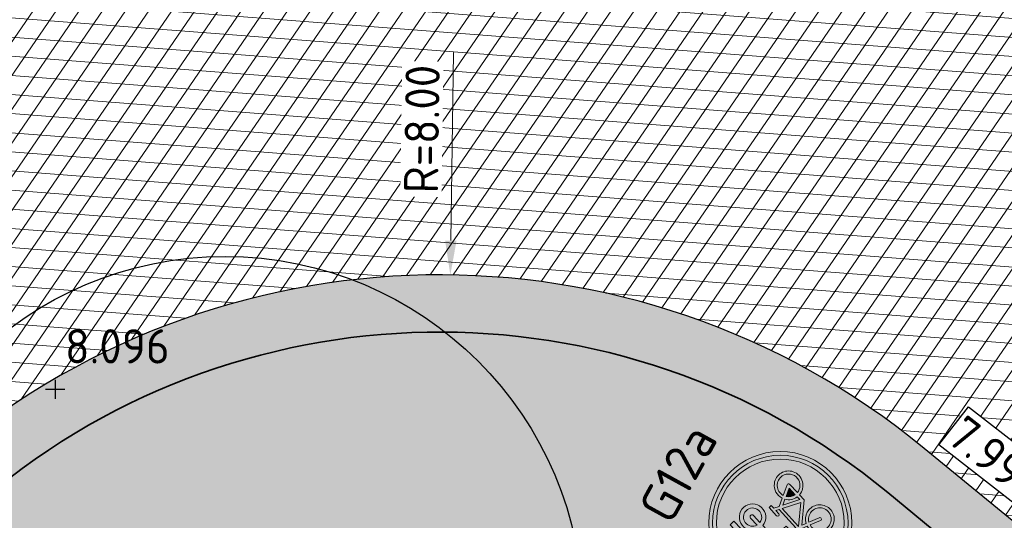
# Model space of a CAD drawing. Header units: metres. Extents: x 157685 to 160831, y 403691 to 406312.
# Tile 76 of 134: x 159781.04 to 159791.36, y 404964.02 to 404969.27. Entities that reach past the tile are written whole.
import ezdxf

# ---------------------------------------------------------------- set-up
doc = ezdxf.new("R2010")
doc.units = ezdxf.units.M
doc.header["$PDMODE"] = 35
doc.linetypes.add('DASHDOT2', pattern=[12.7, 6.35, -3.175, 0, -3.175])
doc.layers.get('Defpoints').update_dxf_attribs({"color": 171})
for name, color, linetype, lineweight in [('B-WE-GR-BOOM-S (ingemeten)', 90, 'Continuous', 25), ('B-WE-OG-HOOGTEPUNT-S', 7, 'Continuous', 25), ('B-WE-OG-HOOGTEPUNT-T18', 10, 'Continuous', 18), ('N-WE-GR-GRAS-A', 62, 'Continuous', 18), ('N-WE-GW-HOOGTE_AFWERKHOOGTE-T25', 7, 'Continuous', 25), ('N-WE-IE-MEUBILAIR_WEGMEUBILAIR-S', 7, 'Continuous', 25), ('N-WE-VH-HALFVERHARDING_GRASBETONSTEEN-A-200', 132, 'Continuous', 18), ('N-WE-VH-HALFVERHARDING_GRASBETONSTEEN-G', 7, 'Continuous', 35), ('N-WE-VH-KANTVERHARDING-G', 7, 'Continuous', 30), ('N-WE-VH-M', 7, 'Continuous', 18), ('N-WE-VH-VERHARDING_ASFALT-A', 252, 'Continuous', 18), ('N-WE-VW-VERKEERSTEKEN_BORD_G-S-500', 7, 'Continuous', 25), ('X-XX-AL-BLADVERWIJZING_AS-G', 7, 'DASHDOT2', 25)]:
    doc.layers.add(name, color=color, linetype=linetype, lineweight=lineweight)
doc.styles.add('NLCS-ISO', font='NLCS-ISO.TTF')
doc.styles.add('NLCS-ISO-M200-T18', font='NLCS-ISO.TTF', dxfattribs={"height": 0.36})
doc.dimstyles.new('NLCS-M200-T18-PIJL_L2_H2', dxfattribs={"dimscale": 0.2, "dimtxt": 0.36, "dimasz": 1.8, "dimexe": 2, "dimexo": 2, "dimgap": 0.7, "dimtad": 1, "dimzin": 0, "dimdsep": 46, "dimtxsty": 'NLCS-ISO-M200-T18', "dimcen": 0, "dimdle": 2, "dimclrd": 256, "dimclre": 256, "dimclrt": 256, "dimazin": 0, "dimtfac": 1, "dimtofl": 0, "dimtmove": 0, "dimatfit": 3, "dimfxl": 2, "dimfxlon": 1, "dimtfill": 1, "dimtfillclr": 256, "dimtolj": 1, "dimtzin": 0, "dimlwd": -1, "dimlwe": -1, "dimarcsym": 0})
pattern_1 = [(0, (0, 0), (1, 1), [0.12, -0.8]), (45, (0.4, 0.2), (-0.1131370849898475, 1.866761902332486), [0.12, -0.8]), (29.99999999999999, (0.08, 0.12), (0.2274613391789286, 1.286025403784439), [0.12, -0.8]), (15, (0.32, 0.48), (0.3856270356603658, 0.7244941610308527), [0.12, -0.8]), (135, (0.16, 2), (-0.02828427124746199, -0.6505382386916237), [0.12, -0.8]), (150, (1.2, 0.4), (0.2156921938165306, -0.5864101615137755), [0.12, -0.8]), (165, (0.24, 0.04), (0.1434520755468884, -0.7010146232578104), [0.12, -0.8]), (85, (0.4, 0.4), (-0.872677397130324, 1.040016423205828), [0.12, -0.8]), (99.99999999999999, (0, 0), (-1.112117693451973, 0.7787131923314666), [0.12, -0.7999999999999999])]
pattern_2 = [(45, (0, 0), (-0.1979898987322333, 0.1979898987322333), [0.14, -0.14]), (135, (0, 0), (-0.1979898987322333, -0.1979898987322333), [0.14, -0.14]), (45, (-0.098994, 0.098994), (-0.1979898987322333, 0.1979898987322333), [0.14, -0.14]), (135, (0.098994, 0.098994), (-0.1979898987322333, -0.1979898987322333), [0.14, -0.14])]

# ---------------------------------------------------------------- blocks, each defined once
blk = doc.blocks.new('N-SVW-VERKEERSTEKEN_BORD_G12A-SO')
at = {"true_color": 0x007dc8}
h = blk.add_hatch(color=152, dxfattribs=at)
h.dxf.hatch_style = 1
h.paths.add_polyline_path([(3.356918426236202, 1.154815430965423), (3.546040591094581, 1.219875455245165, 0.5778775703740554), (-2.833352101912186, 2.456545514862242), (-2.682239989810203, 2.325529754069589, -0.5778775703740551)])
h = blk.add_hatch(color=152, dxfattribs=at)
h.dxf.hatch_style = 1
h.paths.add_polyline_path([(-3.35, 0, 1), (3.35, 0, 1)])
h.paths.add_polyline_path([(-0.05489022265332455, 1.663209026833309), (-0.2368011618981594, 1.958814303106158, 0.2553060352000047), (-0.3137206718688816, 2.000828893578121), (-0.7132546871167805, 2.000828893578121), (-0.6119572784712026, 2.237174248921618, -0.3183027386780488), (-0.4769093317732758, 2.332838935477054), (-0.2574392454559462, 2.332838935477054), (-0.2574392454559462, 2.546676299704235), (-0.5331907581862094, 2.546676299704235, 0.3213273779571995), (-0.7639033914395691, 2.411628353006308), (-1.157804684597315, 1.528161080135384), (-1.287219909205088, 1.550646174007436), (-1.287219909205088, 1.719490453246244, 0.1068023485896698), (-1.664245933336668, 1.651943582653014), (-1.591112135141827, 1.494364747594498, 0.6710616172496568), (-1.655304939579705, 0.2490095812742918, 0.9483494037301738), (-0.9608425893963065, 1.449348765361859), (-0.8201619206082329, 1.775726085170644), (-0.2524832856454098, 0.8483395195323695, 0.2610761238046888), (-0.09990620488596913, 0.7628435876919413), (0.5247306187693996, 0.7628435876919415, 0.9315490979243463), (1.903419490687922, 0.8585082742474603, 0.9228273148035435), (0.5303633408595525, 0.9710711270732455), (0.00124606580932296, 0.9710710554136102, -0.2552017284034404), (-0.12239129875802, 1.038572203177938), (-0.2236887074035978, 1.196151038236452), (-0.04952293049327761, 1.572598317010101, 0.2513456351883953)], flags=16)
h.paths.add_polyline_path([(-1.234402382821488, 1.333895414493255), (-1.443895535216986, 0.8789584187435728, 1), (-1.254757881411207, 0.7918627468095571), (-1.045264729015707, 1.246799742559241, -0.8633696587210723), (-1.520287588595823, 0.4252713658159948, -0.929508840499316)], flags=0)
h.paths.add_polyline_path([(0.5190978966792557, 2.000828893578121), (1.717722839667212, 2.000828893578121), (1.717722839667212, 1.719490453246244), (1.16621981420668, 1.719490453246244, 0.1366086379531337), (0.7054305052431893, 1.559138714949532, -0.4856487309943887), (0.5866447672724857, 1.584396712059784), (0.4433471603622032, 1.890461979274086, -0.5265277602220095)], flags=16)
h.paths.add_polyline_path([(-0.5556418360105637, 0.04230770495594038), (-0.3305959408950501, 0.04254207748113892), (-0.3305959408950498, -0.1149909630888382), (-0.5275580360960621, -0.1149909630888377, 0.3458606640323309), (-0.6513101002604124, -0.1901433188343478), (-0.7413954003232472, -0.4301486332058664), (0.564113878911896, -0.4301486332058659), (0.6372934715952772, -0.2725697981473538), (0.4122135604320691, -0.2725697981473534, -1), (0.4122135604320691, -0.1149909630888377), (0.9917886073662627, -0.1149909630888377), (0.9917886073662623, -0.2725697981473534), (0.8060919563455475, -0.2725697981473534), (0.6823094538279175, -0.5482984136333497), (0.8904911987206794, -0.9534422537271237, -0.3180092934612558), (1.737378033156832, -1.177270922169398, -0.4761740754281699), (1.514794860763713, -2.321085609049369, -0.5293484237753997), (0.4009481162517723, -1.735657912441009), (0.04077446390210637, -1.735657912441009), (-0.8539353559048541, -0.7452605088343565), (-0.9327247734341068, -0.975973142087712, -0.427470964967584), (-0.5950982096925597, -2.017348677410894, -0.4733002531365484), (-1.738981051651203, -2.240034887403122, -0.7942654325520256), (-1.079015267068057, -0.9196917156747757), (-0.8089193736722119, -0.148787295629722, -0.3343475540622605)], flags=16)
h.paths.add_polyline_path([(1.689078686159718, 0.8832194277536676, -0.929508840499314), (0.7441778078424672, 0.7628435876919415), (1.245032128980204, 0.7628435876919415, 1), (1.245032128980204, 0.9710711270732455), (0.7441778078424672, 0.9710711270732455, -0.8633696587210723)], flags=0)
h.paths.add_polyline_path([(-0.7864113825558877, -0.5820489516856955), (0.4909800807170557, -0.5820489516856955), (0.06330535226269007, -1.527430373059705)], flags=0)
h.paths.add_polyline_path([(-1.135296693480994, -1.07727055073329), (-1.332258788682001, -1.634360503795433, 1.053204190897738), (-1.180312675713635, -1.679376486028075), (-0.988983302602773, -1.12791925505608, -0.5422541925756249), (-0.8795759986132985, -2.11751120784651, -0.6326380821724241), (-1.855575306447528, -1.6568455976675, -0.4799026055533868)], flags=0)
h.paths.add_polyline_path([(0.5979102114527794, -0.7283623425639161), (0.7498105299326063, -1.020989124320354, 0.2341669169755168), (0.4009481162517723, -1.578079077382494), (0.2096187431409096, -1.578079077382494)], flags=0)
h.paths.add_polyline_path([(0.8229901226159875, -1.167302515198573), (1.036804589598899, -1.578079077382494), (0.564113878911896, -1.578079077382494, -0.2160576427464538)], flags=0)
h.paths.add_polyline_path([(0.9636707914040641, -1.094122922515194, -0.5642606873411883), (1.744430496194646, -1.74783627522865, -0.3964878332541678), (1.099204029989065, -2.250804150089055, -0.3501344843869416), (0.564113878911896, -1.735657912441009), (1.166219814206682, -1.735657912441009, 0.5661508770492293), (1.233766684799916, -1.623095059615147)], flags=0)
at = {"true_color": 0xffffff}
h = blk.add_hatch(color=7, dxfattribs=at)
h.dxf.hatch_style = 1
h.paths.add_polyline_path([(-2.682239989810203, 2.325529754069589), (-2.531127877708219, 2.194513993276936, -0.5778775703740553), (3.167796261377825, 1.089755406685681), (3.356918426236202, 1.154815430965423, 0.5778775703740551)])
at = {"true_color": 0x007dc8}
h = blk.add_hatch(color=152, dxfattribs=at)
h.dxf.hatch_style = 1
h.paths.add_polyline_path([(-2.682239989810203, 2.325529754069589), (-2.833352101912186, 2.456545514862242, 0.1804943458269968), (-3.75, 0, 0.4142135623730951), (0, -3.75), (0, -3.55, -0.4142135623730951), (-3.55, 0, -0.1804943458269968)])
at = {"true_color": 0xffffff}
h = blk.add_hatch(color=7, dxfattribs=at)
h.dxf.hatch_style = 1
h.paths.add_polyline_path([(-3.35, 0, -0.1804943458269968), (-2.531127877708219, 2.194513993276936), (-2.682239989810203, 2.325529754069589, 0.1804943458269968), (-3.55, 0, 0.4142135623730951), (0, -3.55), (0, -3.35, -0.4142135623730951)])
h = blk.add_hatch(color=7, dxfattribs=at)
h.dxf.hatch_style = 1
h.paths.add_polyline_path([(-0.05489022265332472, 1.663209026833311), (-0.2368011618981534, 1.958814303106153, 0.2553060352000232), (-0.3137206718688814, 2.000828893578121), (-0.713254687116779, 2.00082889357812), (-0.6119572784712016, 2.237174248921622, -0.3183027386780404), (-0.4769093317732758, 2.332838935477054), (-0.257439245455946, 2.332838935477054), (-0.257439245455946, 2.546676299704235), (-0.5331907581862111, 2.546676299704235, 0.3213273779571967), (-0.7639033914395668, 2.411628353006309), (-1.157804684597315, 1.528161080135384), (-1.287219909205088, 1.550646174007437), (-1.287219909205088, 1.719490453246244, 0.1068023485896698), (-1.664245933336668, 1.651943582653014), (-1.591112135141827, 1.494364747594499, 0.671061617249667), (-1.65530493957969, 0.2490095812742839, 0.9483494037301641), (-0.9608425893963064, 1.449348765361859), (-0.8201619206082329, 1.775726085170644), (-0.2518065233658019, 0.8472428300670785, 0.2591533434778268), (-0.09990620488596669, 0.7628435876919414), (0.5247306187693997, 0.7628435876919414, 0.9315490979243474), (1.903419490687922, 0.8585082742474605, 0.9228273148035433), (0.5303633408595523, 0.9710711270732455), (0.001391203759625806, 0.9710711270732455, -0.2554646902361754), (-0.1223912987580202, 1.038572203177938), (-0.2236887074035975, 1.196151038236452), (-0.04925750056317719, 1.573177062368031, 0.2495832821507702)])
h.paths.add_polyline_path([(-1.520287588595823, 0.425271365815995, -0.9295088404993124), (-1.234402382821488, 1.333895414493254), (-1.443895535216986, 0.8789584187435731, 1), (-1.254757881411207, 0.7918627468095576), (-1.045264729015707, 1.246799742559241, -0.8633696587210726)], flags=16)
h.paths.add_polyline_path([(1.689078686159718, 0.8832194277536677, -0.9295088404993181), (0.744177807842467, 0.7628435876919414), (1.245032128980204, 0.7628435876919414, 1), (1.245032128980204, 0.9710711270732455), (0.744177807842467, 0.9710711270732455, -0.8633696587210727)], flags=16)
h = blk.add_hatch(color=7, dxfattribs=at)
h.dxf.hatch_style = 1
h.paths.add_polyline_path([(1.166219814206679, 1.719490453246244), (1.717722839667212, 1.719490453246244), (1.717722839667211, 2.000828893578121), (0.5190978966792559, 2.000828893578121, 0.5721557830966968), (0.4481691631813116, 1.880162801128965), (0.5866447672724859, 1.584396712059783, 0.4363209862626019), (0.6951614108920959, 1.551910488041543, -0.1401265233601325)])
at = {"true_color": 0x007dc8}
h = blk.add_hatch(color=152, dxfattribs=at)
h.dxf.hatch_style = 1
h.paths.add_polyline_path([(-1.045264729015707, 1.246799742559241), (-1.254757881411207, 0.7918627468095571, -1), (-1.443895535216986, 0.8789584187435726), (-1.234402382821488, 1.333895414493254, 0.9295088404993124), (-1.520287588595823, 0.425271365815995, 0.8633696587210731)])
h = blk.add_hatch(color=152, dxfattribs=at)
h.dxf.hatch_style = 1
h.paths.add_polyline_path([(3.75, 0, 0.08302223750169), (3.546040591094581, 1.219875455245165), (3.356918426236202, 1.154815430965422, -0.08302223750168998), (3.55, 0, -0.4142135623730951), (0, -3.55), (0, -3.75, 0.4142135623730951)])
at = {"true_color": 0xffffff}
h = blk.add_hatch(color=7, dxfattribs=at)
h.dxf.hatch_style = 1
h.paths.add_polyline_path([(3.356918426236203, 1.154815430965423), (3.167796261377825, 1.08975540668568, -0.08302223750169), (3.35, 0, -0.4142135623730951), (0, -3.35), (0, -3.55, 0.4142135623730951), (3.55, 0, 0.08302223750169)])
at = {"true_color": 0x007dc8}
h = blk.add_hatch(color=152, dxfattribs=at)
h.dxf.hatch_style = 1
h.paths.add_polyline_path([(0.744177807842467, 0.9710711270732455), (1.245032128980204, 0.9710711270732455, -1), (1.245032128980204, 0.7628435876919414), (0.744177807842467, 0.7628435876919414, 0.9295088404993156), (1.689078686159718, 0.8832194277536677, 0.8633696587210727)])
at = {"true_color": 0xffffff}
h = blk.add_hatch(color=7, dxfattribs=at)
h.dxf.hatch_style = 1
h.paths.add_polyline_path([(0.6823094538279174, -0.5482984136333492), (0.8060919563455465, -0.2725697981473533), (0.9917886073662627, -0.2725697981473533), (0.9917886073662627, -0.1149909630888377), (0.412213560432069, -0.1149909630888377, 1), (0.412213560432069, -0.2725697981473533), (0.6372934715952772, -0.2725697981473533), (0.5641138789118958, -0.4301486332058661), (-0.7413954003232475, -0.4301486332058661), (-0.6513101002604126, -0.190143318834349, -0.3458606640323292), (-0.5275580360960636, -0.1149909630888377), (-0.3305959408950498, -0.1149909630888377), (-0.3305959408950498, 0.04254207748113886), (-0.5556418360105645, 0.04230770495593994, 0.3343475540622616), (-0.8089193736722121, -0.1487872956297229), (-1.079015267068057, -0.9196917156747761, 0.7942654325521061), (-1.738981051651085, -2.240034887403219, 0.4733002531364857), (-0.5950982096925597, -2.017348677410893, 0.427470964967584), (-0.932724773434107, -0.9759731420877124), (-0.853935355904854, -0.7452605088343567), (0.04077446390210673, -1.735657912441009), (0.4009481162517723, -1.735657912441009, 0.5293484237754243), (1.514794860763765, -2.321085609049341, 0.4761740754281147), (1.73737803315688, -1.177270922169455, 0.3180092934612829), (0.8904911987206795, -0.9534422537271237)])
h.paths.add_polyline_path([(-0.7864113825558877, -0.5820489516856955), (0.4909800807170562, -0.5820489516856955), (0.06330535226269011, -1.527430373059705)], flags=16)
h.paths.add_polyline_path([(-0.9889833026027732, -1.127919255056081, -0.5422541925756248), (-0.8795759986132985, -2.117511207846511, -0.6326380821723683), (-1.855575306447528, -1.656845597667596, -0.479902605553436), (-1.135296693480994, -1.07727055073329), (-1.332258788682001, -1.634360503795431, 1.053204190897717), (-1.180312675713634, -1.679376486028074)], flags=16)
h.paths.add_polyline_path([(0.5979102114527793, -0.7283623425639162), (0.7498105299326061, -1.020989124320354, 0.2341669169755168), (0.4009481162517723, -1.578079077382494), (0.2096187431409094, -1.578079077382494)], flags=16)
h.paths.add_polyline_path([(0.822990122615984, -1.167302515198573), (1.036804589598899, -1.578079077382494), (0.5641138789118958, -1.578079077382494, -0.2160576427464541)], flags=16)
h.paths.add_polyline_path([(0.5641138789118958, -1.735657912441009), (1.166219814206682, -1.735657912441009, 0.566150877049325), (1.233766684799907, -1.623095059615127), (0.9636707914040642, -1.094122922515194, -0.5642606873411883), (1.744430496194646, -1.74783627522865, -0.3964878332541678), (1.099204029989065, -2.250804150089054, -0.3501344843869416)], flags=16)
at = {"true_color": 0x007dc8}
h = blk.add_hatch(color=152, dxfattribs=at)
h.dxf.hatch_style = 1
h.paths.add_polyline_path([(-0.7864113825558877, -0.5820489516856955), (0.06330535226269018, -1.527430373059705), (0.490980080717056, -0.5820489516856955)])
h = blk.add_hatch(color=152, dxfattribs=at)
h.dxf.hatch_style = 1
h.paths.add_polyline_path([(0.2096187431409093, -1.578079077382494), (0.4009481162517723, -1.578079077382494, -0.2341669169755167), (0.7498105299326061, -1.020989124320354), (0.5979102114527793, -0.7283623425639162)])
h = blk.add_hatch(color=152, dxfattribs=at)
h.dxf.hatch_style = 1
h.paths.add_polyline_path([(-1.332258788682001, -1.634360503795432), (-1.135296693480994, -1.07727055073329, 0.479902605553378), (-1.855575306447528, -1.656845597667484, 0.6326380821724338), (-0.8795759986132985, -2.117511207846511, 0.5422541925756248), (-0.9889833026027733, -1.12791925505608), (-1.180312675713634, -1.679376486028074, -1.053204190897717)])
h = blk.add_hatch(color=152, dxfattribs=at)
h.dxf.hatch_style = 1
h.paths.add_polyline_path([(1.744430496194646, -1.74783627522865, 0.5642606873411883), (0.9636707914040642, -1.094122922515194), (1.233766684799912, -1.623095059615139, -0.5661508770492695), (1.166219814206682, -1.735657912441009), (0.5641138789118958, -1.735657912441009, 0.3501344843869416), (1.099204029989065, -2.250804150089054, 0.3964878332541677)])
h = blk.add_hatch(color=152, dxfattribs=at)
h.dxf.hatch_style = 1
h.paths.add_polyline_path([(1.036804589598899, -1.578079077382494), (0.8229901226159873, -1.167302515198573, 0.2160576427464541), (0.5641138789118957, -1.578079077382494)])
at = {"color": 7, "lineweight": 0, "true_color": 0xffffff}
for points in [[(0.5303633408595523, 0.9710711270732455, -0.9228273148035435), (1.903419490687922, 0.8585082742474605, -0.931549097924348), (0.5247306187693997, 0.7628435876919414), (-0.09990620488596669, 0.7628435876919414, -0.2591533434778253), (-0.2518065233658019, 0.8472428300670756), (-0.8201619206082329, 1.775726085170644), (-0.9608425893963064, 1.449348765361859, -0.9483494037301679), (-1.655304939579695, 0.2490095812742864, -0.6710616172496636), (-1.591112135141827, 1.494364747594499), (-1.664245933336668, 1.651943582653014, -0.1068023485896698), (-1.287219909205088, 1.719490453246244), (-1.287219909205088, 1.550646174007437), (-1.157804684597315, 1.528161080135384), (-0.7639033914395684, 2.411628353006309, -0.3213273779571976), (-0.5331907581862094, 2.546676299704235), (-0.257439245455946, 2.546676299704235), (-0.257439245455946, 2.332838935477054), (-0.4769093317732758, 2.332838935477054, 0.3183027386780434), (-0.6119572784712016, 2.237174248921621), (-0.7132546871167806, 2.000828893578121), (-0.3137206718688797, 2.000828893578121, -0.2655979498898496), (-0.2349541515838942, 1.955812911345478), (-0.05489022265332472, 1.663209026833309, -0.2495832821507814), (-0.04925750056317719, 1.573177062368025), (-0.2236887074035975, 1.196151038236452), (-0.1223912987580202, 1.038572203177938, 0.2554646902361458), (0.001391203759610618, 0.9710711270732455)], [(1.717722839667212, 2.000828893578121), (0.5190978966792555, 2.000828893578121, 0.5265277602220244), (0.4433471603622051, 1.890461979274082), (0.5866447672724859, 1.584396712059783, 0.4856487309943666), (0.7054305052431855, 1.559138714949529, -0.1366086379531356), (1.166219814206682, 1.719490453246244), (1.717722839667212, 1.719490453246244)], [(-1.045264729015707, 1.246799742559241, -0.8633696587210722), (-1.520287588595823, 0.425271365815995, -0.9295088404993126), (-1.234402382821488, 1.333895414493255), (-1.443895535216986, 0.8789584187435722, 0.9999999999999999), (-1.254757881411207, 0.7918627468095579)], [(0.744177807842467, 0.9710711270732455, -0.8633696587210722), (1.689078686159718, 0.8832194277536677, -0.9295088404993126), (0.744177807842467, 0.7628435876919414), (1.245032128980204, 0.7628435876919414, 0.9999999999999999), (1.245032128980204, 0.9710711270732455)], [(0.6823094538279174, -0.5482984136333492), (0.8060919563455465, -0.2725697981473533), (0.9917886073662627, -0.2725697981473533), (0.9917886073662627, -0.1149909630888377), (0.412213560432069, -0.1149909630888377, 0.9999999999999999), (0.412213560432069, -0.2725697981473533), (0.6372934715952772, -0.2725697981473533), (0.5641138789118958, -0.4301486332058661), (-0.7413954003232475, -0.4301486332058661), (-0.6513101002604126, -0.1901433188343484, -0.3458606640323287), (-0.5275580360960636, -0.1149909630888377), (-0.3305959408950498, -0.1149909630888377), (-0.3305959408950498, 0.04254207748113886), (-0.5556418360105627, 0.04230770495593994, 0.3343475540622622), (-0.8089193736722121, -0.1487872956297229), (-1.079015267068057, -0.9196917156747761, 0.7942654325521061), (-1.738981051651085, -2.240034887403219, 0.4733002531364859), (-0.5950982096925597, -2.017348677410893, 0.4274709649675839), (-0.932724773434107, -0.9759731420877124), (-0.853935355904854, -0.7452605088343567), (0.04077446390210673, -1.735657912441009), (0.4009481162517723, -1.735657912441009, 0.5293484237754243), (1.514794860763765, -2.321085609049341, 0.4761740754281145), (1.73737803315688, -1.177270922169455, 0.3180092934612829), (0.8904911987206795, -0.9534422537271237)], [(0.5979102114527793, -0.7283623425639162), (0.2096187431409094, -1.578079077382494), (0.4009481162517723, -1.578079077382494, -0.2341669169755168), (0.7498105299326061, -1.020989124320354)], [(-0.9889833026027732, -1.12791925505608, -0.5422541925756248), (-0.8795759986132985, -2.117511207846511, -0.6326380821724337), (-1.855575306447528, -1.656845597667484, -0.479902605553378), (-1.135296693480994, -1.07727055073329), (-1.332258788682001, -1.634360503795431, 1.053204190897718), (-1.180312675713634, -1.679376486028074)], [(0.9636707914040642, -1.094122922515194, -0.5642606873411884), (1.744430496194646, -1.74783627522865, -0.3964878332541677), (1.099204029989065, -2.250804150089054, -0.3501344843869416), (0.5641138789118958, -1.735657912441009), (1.166219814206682, -1.735657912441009, 0.5661508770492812), (1.233766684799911, -1.623095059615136)], [(1.036804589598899, -1.578079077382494), (0.8229901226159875, -1.167302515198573, 0.2160576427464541), (0.5641138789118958, -1.578079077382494)]]:
    blk.add_lwpolyline(points, format="xyb", close=True, dxfattribs=at)
blk.add_lwpolyline([(0.4909800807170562, -0.5820489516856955), (-0.7864113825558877, -0.5820489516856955), (0.06330535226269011, -1.527430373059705)], close=True, dxfattribs=at)
at = {"color": 152, "lineweight": 0, "true_color": 0x007dc8}
blk.add_circle((0, 0), 3.75, dxfattribs=at)
at = {"color": 7, "lineweight": 0, "true_color": 0xffffff}
for radius in [3.55, 3.35]:
    blk.add_circle((0, 0), radius, dxfattribs=at)
blk = doc.blocks.new('*D804')
at = {"layer": 'Defpoints', "color": 0, "transparency": 16777216}
for p in [(159785.5523802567, 404966.5936886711), (159785.4391966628, 404958.5944893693)]:
    blk.add_point(p, dxfattribs=at)
at = {"layer": 'N-WE-VH-M', "transparency": 16777216}
blk.add_line((159785.5853732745, 404968.9254552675), (159785.5574735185, 404966.9536526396), dxfattribs=at)
blk.add_solid([(159785.4974795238, 404966.9545015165), (159785.6174675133, 404966.9528037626), (159785.5523802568, 404966.593688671)], dxfattribs=at)
at = {"layer": 'N-WE-VH-M', "transparency": 16777216, "insert": (159785.2540020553, 404968.1240632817), "char_height": 0.36, "attachment_point": 5, "rotation": 89.1893551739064, "style": 'NLCS-ISO-M200-T18', "bg_fill": 3, "box_fill_scale": 1.1, "bg_fill_color": 256, "bg_fill_true_color": 13158600, "bg_fill_transparency": 0}
blk.add_mtext('\\A1;R=8.00', dxfattribs=at)
blk = doc.blocks.new('SIE-WEG_VERKEERSBORD_PAAL-SO')
blk.add_line((-0.2999998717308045, 0.0002770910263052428), (0.2999998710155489, -0.0002770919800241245))
for radius in [0.1999999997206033, 0.07454196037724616]:
    blk.add_circle((0, 0), radius)
at = {"style": 'NLCS-ISO'}
blk.add_attdef('VERKEERSBORD', (0.2003657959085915, 0.2017319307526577), '', height=0.3999999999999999, dxfattribs=at)
blk = doc.blocks.new('*D818')
at = {"layer": 'Defpoints', "color": 0, "transparency": 16777216}
for p in [(159778.5190276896, 404978.9855404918), (159786.3860262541, 404960.5977637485)]:
    blk.add_point(p, dxfattribs=at)
at = {"layer": 'N-WE-VH-M', "transparency": 16777216}
blk.add_line((159785.3696100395, 404962.9734645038), (159786.2444202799, 404960.9287437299), dxfattribs=at)
blk.add_solid([(159786.1892569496, 404960.9051427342), (159786.2995836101, 404960.9523447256), (159786.386026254, 404960.5977637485)], dxfattribs=at)
at = {"layer": 'N-WE-VH-M', "transparency": 16777216, "insert": (159785.4420077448, 404961.9907221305), "char_height": 0.36, "attachment_point": 5, "rotation": 113.16310297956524, "style": 'NLCS-ISO-M200-T18', "bg_fill": 3, "box_fill_scale": 1.1, "bg_fill_color": 256, "bg_fill_true_color": 13158600, "bg_fill_transparency": 0}
blk.add_mtext('\\A1;R=20.00', dxfattribs=at)
blk = doc.blocks.new('SGR-BOOM_01')
at = {"ltscale": 0.1}
h = blk.add_hatch(color=256, dxfattribs=at)
edge = h.paths.add_edge_path()
edge.add_arc((7.366995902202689e-12, -5.115907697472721e-12), 0.15, 0, 360)
for centre, radius in [((0, 0), 2.5), ((7.366995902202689e-12, -5.115907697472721e-12), 0.04499999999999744)]:
    blk.add_circle(centre, radius)
blk.add_circle((7.366995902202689e-12, -5.115907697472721e-12), 0.15, dxfattribs=at)
blk = doc.blocks.new('SOG-HOOGTEPUNT-SO')
for p, q in [((-0.5, 0), (0.5, 0)), ((0, 0.5), (0, -0.5))]:
    blk.add_line(p, q)

msp = doc.modelspace()

# ---------------------------------------------------------------- hatches: boundary and pattern name
at = {"layer": 'N-WE-GR-GRAS-A'}
h = msp.add_hatch(dxfattribs=at)
h.set_pattern_fill('AGR-GRAS_01-SO', color=256, scale=0.04, pattern_type=2)
h.set_pattern_definition(pattern_1)
edge = h.paths.add_edge_path()
edge.add_line((159578.5374166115, 404700.0819622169), (159578.6254720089, 404700.0345676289))
edge.add_line((159578.6254720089, 404700.0345676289), (159603.9219240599, 404747.0333756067))
edge.add_arc((160443.1779176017, 404295.3155573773), 953.100000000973, 142.3663853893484, 151.7092614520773, ccw=False)
edge.add_line((159688.3879633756, 404877.287837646), (159703.8794562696, 404897.3795561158))
edge.add_arc((159943.91390714, 404712.3037003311), 303.099999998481, 131.4605388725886, 142.3663853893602, ccw=False)
edge.add_line((159743.230164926, 404939.4504493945), (159776.7212754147, 404969.0397849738))
edge.add_arc((159712.5633914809, 405041.6577987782), 96.89999999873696, 311.4605388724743, 330.6998399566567)
edge.add_line((159797.0667715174, 404994.2364031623), (159804.3007044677, 405007.1270356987))
edge.add_arc((159370.9701621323, 405250.302386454), 496.900000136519, 330.6998399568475, 331.5438499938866)
edge.add_arc((159801.3297696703, 405017.0624706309), 7.400000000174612, 331.5438499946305, 413.6718235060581)
edge.add_line((159805.7135995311, 405023.0241847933), (159801.3814850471, 405026.2097204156))
edge.add_line((159801.3814850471, 405026.2097204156), (159800.3508178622, 405025.6653813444))
edge.add_line((159800.3508178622, 405025.6653813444), (159805.162, 405022.107))
edge.add_line((159805.162, 405022.107), (159806.4708960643, 405020.184))
edge.add_line((159806.4708960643, 405020.184), (159806.9923110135, 405018.7706630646))
edge.add_line((159806.9923110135, 405018.7706630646), (159807.143, 405017.767))
edge.add_line((159807.143, 405017.767), (159807.112, 405016.413))
edge.add_line((159807.112, 405016.413), (159806.6237197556, 405014.8311137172))
edge.add_line((159806.6237197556, 405014.8311137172), (159805.8507581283, 405013.4314217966))
edge.add_line((159805.8507581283, 405013.4314217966), (159803.555099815, 405009.2744050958))
edge.add_line((159803.555099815, 405009.2744050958), (159800.2669101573, 405003.320095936))
edge.add_line((159800.2669101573, 405003.320095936), (159797.2220407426, 404997.9073039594))
edge.add_line((159797.2220407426, 404997.9073039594), (159794.8245511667, 404994.0616845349))
edge.add_line((159794.8245511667, 404994.0616845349), (159792.0515868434, 404989.6137963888))
edge.add_line((159792.0515868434, 404989.6137963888), (159789.5682782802, 404985.630521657))
edge.add_line((159789.5682782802, 404985.630521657), (159787.111, 404981.689))
edge.add_line((159787.111, 404981.689), (159786.367, 404981.43))
edge.add_line((159786.367, 404981.43), (159785.402, 404981.455))
edge.add_line((159785.402, 404981.455), (159784.329, 404982.006))
edge.add_line((159784.329, 404982.006), (159784.072, 404983.158))
edge.add_line((159784.072, 404983.158), (159781.79, 404980.277))
edge.add_line((159781.79, 404980.277), (159782.34, 404980.26))
edge.add_line((159782.34, 404980.26), (159783.075, 404979.722))
edge.add_line((159783.075, 404979.722), (159783.322, 404978.725))
edge.add_line((159783.322, 404978.725), (159782.665, 404977.493))
edge.add_line((159782.665, 404977.493), (159781.7249177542, 404976.3647383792))
edge.add_line((159781.7249177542, 404976.3647383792), (159780.338, 404975.397))
edge.add_line((159780.338, 404975.397), (159779.141, 404975.529))
edge.add_line((159779.141, 404975.529), (159778.150478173, 404976.4076757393))
edge.add_line((159778.150478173, 404976.4076757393), (159774.507, 404973.806))
edge.add_line((159774.507, 404973.806), (159775.855, 404972.738))
edge.add_line((159775.855, 404972.738), (159776.065, 404971.807))
edge.add_line((159776.065, 404971.807), (159775.252, 404970.59))
edge.add_line((159775.252, 404970.59), (159764.5216861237, 404961.185172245))
edge.add_line((159764.5216861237, 404961.185172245), (159761.655257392, 404958.677158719))
edge.add_line((159761.655257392, 404958.677158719), (159755.1593899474, 404952.9940080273))
edge.add_line((159755.1593899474, 404952.9940080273), (159747.779, 404946.537))
edge.add_line((159747.779, 404946.537), (159741.4350387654, 404940.9845388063))
edge.add_line((159741.4350387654, 404940.9845388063), (159735.5817476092, 404935.8579777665))
edge.add_line((159735.5817476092, 404935.8579777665), (159732.2492128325, 404932.9780094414))
edge.add_line((159732.2492128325, 404932.9780094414), (159724.519, 404926.295))
edge.add_line((159724.519, 404926.295), (159723.154, 404926.405))
edge.add_line((159723.154, 404926.405), (159720.41, 404923.843))
edge.add_line((159720.41, 404923.843), (159720.646, 404922.925))
edge.add_line((159720.646, 404922.925), (159720.42, 404921.555))
edge.add_line((159720.42, 404921.555), (159719.235, 404919.179))
edge.add_line((159719.235, 404919.179), (159714.4242128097, 404913.4454319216))
edge.add_line((159714.4242128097, 404913.4454319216), (159710.805, 404909.132))
edge.add_line((159710.805, 404909.132), (159703.0021234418, 404899.5670897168))
edge.add_line((159703.0021234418, 404899.5670897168), (159699.2918910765, 404895.0190183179))
edge.add_line((159699.2918910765, 404895.0190183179), (159696.5018222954, 404891.4859407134))
edge.add_line((159696.5018222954, 404891.4859407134), (159692.6653099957, 404886.2984138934))
edge.add_line((159692.6653099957, 404886.2984138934), (159687.3868267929, 404879.1811481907))
edge.add_line((159687.3868267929, 404879.1811481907), (159682.7277324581, 404872.9545636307))
edge.add_line((159682.7277324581, 404872.9545636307), (159679.837, 404869.146))
edge.add_line((159679.837, 404869.146), (159678.661, 404867.936))
edge.add_line((159678.661, 404867.936), (159677.233, 404867.463))
edge.add_line((159677.233, 404867.463), (159675.5279320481, 404867.9588194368))
edge.add_line((159675.5279320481, 404867.9588194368), (159672.558, 404862.105))
edge.add_line((159672.558, 404862.105), (159672.186, 404860.193))
edge.add_line((159672.186, 404860.193), (159669.6009870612, 404856.140779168))
edge.add_line((159669.6009870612, 404856.140779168), (159666.726, 404851.634))
edge.add_line((159666.726, 404851.634), (159660.0205839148, 404842.0044224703))
edge.add_line((159660.0205839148, 404842.0044224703), (159655.1173813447, 404834.8968401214))
edge.add_line((159655.1173813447, 404834.8968401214), (159649.9080468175, 404827.1800241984))
edge.add_line((159649.9080468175, 404827.1800241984), (159641.553, 404814.478))
edge.add_line((159641.553, 404814.478), (159640.27, 404813.801))
edge.add_line((159640.27, 404813.801), (159636.523, 404808.465))
edge.add_line((159636.523, 404808.465), (159636.084, 404806.489))
edge.add_line((159636.084, 404806.489), (159635.2109538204, 404804.9644498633))
edge.add_line((159635.2109538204, 404804.9644498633), (159629.2305123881, 404795.2772049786))
edge.add_line((159629.2305123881, 404795.2772049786), (159624.0465019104, 404786.5030185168))
edge.add_line((159624.0465019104, 404786.5030185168), (159620.3577552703, 404780.0250190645))
edge.add_line((159620.3577552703, 404780.0250190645), (159618.6694383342, 404777.0600780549))
edge.add_line((159618.6694383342, 404777.0600780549), (159615.0388529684, 404770.9509728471))
edge.add_line((159615.0388529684, 404770.9509728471), (159611.3279794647, 404765.073519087))
edge.add_line((159611.3279794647, 404765.073519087), (159609.2164344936, 404761.0334352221))
edge.add_line((159609.2164344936, 404761.0334352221), (159606.3104729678, 404755.3371589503))
edge.add_line((159606.3104729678, 404755.3371589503), (159604.7152064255, 404752.2101117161))
edge.add_line((159604.7152064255, 404752.2101117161), (159603.494, 404750.206))
edge.add_line((159603.494, 404750.206), (159602.388, 404749.312))
edge.add_line((159602.388, 404749.312), (159598.336, 404741.032))
edge.add_line((159598.336, 404741.032), (159597.771, 404738.825))
edge.add_line((159597.771, 404738.825), (159593.1171575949, 404730.3842901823))
edge.add_line((159593.1171575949, 404730.3842901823), (159584.671339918, 404715.0844297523))
edge.add_line((159584.671339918, 404715.0844297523), (159578.646073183, 404703.7951198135))
edge.add_line((159578.646073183, 404703.7951198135), (159576.1567803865, 404699.5800294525))
edge.add_line((159576.1567803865, 404699.5800294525), (159571.2843468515, 404691.4808746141))
edge.add_line((159571.2843468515, 404691.4808746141), (159567.335, 404684.592))
edge.add_line((159567.335, 404684.592), (159561.5420968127, 404673.956253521))
edge.add_line((159561.5420968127, 404673.956253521), (159556.3644997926, 404664.4502066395))
edge.add_line((159556.3644997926, 404664.4502066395), (159553.689, 404659.538))
edge.add_line((159553.689, 404659.538), (159553.005, 404658.675))
edge.add_line((159553.005, 404658.675), (159551.85, 404658.95))
edge.add_line((159551.85, 404658.95), (159550.3501082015, 404657.3340753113))
edge.add_line((159550.3501082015, 404657.3340753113), (159553.1428222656, 404656.0222167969))
edge.add_line((159553.1428222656, 404656.0222167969), (159554.6966426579, 404655.9522638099))
edge.add_arc((159121.4782956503, 404899.1231974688), 496.7999991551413, 330.6939518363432, 331.7092614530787)
edge.add_line((159558.937509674, 404663.6668846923), (159578.5374166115, 404700.0819622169))
h = msp.add_hatch(dxfattribs=at)
h.set_pattern_fill('AGR-GRAS_01-SO', color=256, scale=0.04, pattern_type=2)
h.set_pattern_definition(pattern_1)
h.paths.add_polyline_path([(159704.4639187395, 404883.3207267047), (159721.6180946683, 404904.3603853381, -0.0430369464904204), (159745.9610024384, 404929.4628856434), (159773.6812360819, 404953.5185455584), (159775.2997676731, 404954.9231096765, -0.09611741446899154), (159783.0549792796, 404959.3953475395), (159785.0272446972, 404960.0740859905, 0.08825783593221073), (159791.1502515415, 404963.4790197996), (159790.1387252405, 404964.3106446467, 0.3683535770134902), (159780.5396265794, 404964.1401374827), (159747.3352101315, 404934.8040955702, 0.04762168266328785), (159708.7894318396, 404893.5937748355), (159693.2979389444, 404873.5020563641, 0.0386233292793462), (159613.2932527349, 404751.2882024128), (159613.6901172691, 404749.9327579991), (159615.6266714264, 404748.8767096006), (159620.0789692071, 404757.1282419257, -0.04733888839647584)])
at = {"layer": 'N-WE-VH-HALFVERHARDING_GRASBETONSTEEN-A-200'}
h = msp.add_hatch(dxfattribs=at)
h.set_pattern_fill('AVH-GRASBETONSTEEN_02-SO', color=256, scale=0.2, pattern_type=2)
h.set_pattern_definition(pattern_2)
h.paths.add_polyline_path([(159797.5900122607, 404993.9427722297), (159804.8239452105, 405006.8334047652, 0.00368270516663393), (159808.3632259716, 405013.2505823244, 0.3745212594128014), (159806.0690451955, 405023.5075670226), (159801.7369242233, 405026.693107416), (159801.3814850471, 405026.2097204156), (159805.7135995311, 405023.0241847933, -0.374521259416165), (159807.835716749, 405013.5364739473, -0.003682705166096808), (159804.3007044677, 405007.1270356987), (159797.0667715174, 404994.2364031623, -0.08414504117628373), (159776.7212754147, 404969.0397849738), (159743.230164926, 404939.4504493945, 0.04762168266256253), (159703.8794562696, 404897.3795561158), (159688.3879633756, 404877.287837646, 0.008607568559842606), (159668.8022656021, 404850.9610915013), (159669.2469259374, 404850.5516064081, -0.008626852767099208), (159688.8631223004, 404876.9214717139), (159704.3546151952, 404897.0131901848, -0.04762168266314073), (159743.6274273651, 404939.0008022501), (159777.118537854, 404968.5901378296, 0.0841450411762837)])
h = msp.add_hatch(dxfattribs=at)
h.set_pattern_fill('AVH-GRASBETONSTEEN_02-SO', color=256, scale=0.2, pattern_type=2)
h.set_pattern_definition(pattern_2)
h.paths.add_polyline_path([(159780.5396265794, 404964.1401374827, -0.3683535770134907), (159790.1387252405, 404964.3106446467), (159791.1502515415, 404963.4790197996, 0.007629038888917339), (159791.6174876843, 404963.8716281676), (159790.519768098, 404964.7741166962, 0.3683535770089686), (159780.1423641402, 404964.589784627), (159746.9379476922, 404935.2537427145, 0.04762168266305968), (159708.3142729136, 404893.960140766), (159692.8227800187, 404873.868422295, 0.008788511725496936), (159672.9525930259, 404847.1390793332), (159673.3972929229, 404846.7295578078, -0.008808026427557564), (159693.2979389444, 404873.5020563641), (159708.7894318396, 404893.5937748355, -0.04762168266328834), (159747.3352101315, 404934.8040955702)])
h.paths.add_polyline_path([(159794.354074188, 404961.6217476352, -0.006461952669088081), (159793.9000250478, 404961.2182975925), (159797.4035000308, 404958.3379208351), (159797.7845428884, 404958.8013928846)])
at = {"layer": 'N-WE-VH-VERHARDING_ASFALT-A'}
h = msp.add_hatch(dxfattribs=at)
h.set_pattern_fill('AVH-ASFALT', color=256, scale=0.2, angle=90, pattern_type=2)
h.set_pattern_definition([(355.6069263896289, (158844.5507043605, 404349.5946988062), (0.01531969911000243, 0.199412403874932), []), (55.60692638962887, (158844.5507043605, 404349.5946988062), (-0.1650363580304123, 0.112973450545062), [])])
edge = h.paths.add_edge_path()
edge.add_line((159793.3978150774, 404978.6336291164), (159789.4546724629, 404981.707978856))
edge.add_arc((159712.5633914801, 405041.657798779), 97.49999999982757, 311.46053887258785, 322.05752891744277, ccw=False)
edge.add_line((159777.118537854, 404968.5901378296), (159776.8318438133, 404968.3368441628))
edge.add_line((159776.8318438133, 404968.3368441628), (159780.1423641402, 404964.589784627))
edge.add_arc((159785.4391966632, 404958.5944893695), 8.000000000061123, 50.574717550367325, 131.4605388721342, ccw=False)
edge.add_line((159790.519768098, 404964.7741166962), (159795.3126235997, 404960.833677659))
edge.add_line((159795.3126235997, 404960.833677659), (159799.3294497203, 404957.5312500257))
edge.add_line((159799.3294497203, 404957.5312500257), (159802.4942940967, 404961.3808544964))
edge.add_line((159802.4942940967, 404961.3808544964), (159798.396392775, 404964.5845439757))
edge.add_line((159798.396392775, 404964.5845439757), (159794.779586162, 404967.4121194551))
edge.add_arc((159799.7068432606, 404973.7146695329), 7.999999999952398, 142.0575289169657, 231.9821358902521, ccw=False)

# ---------------------------------------------------------------- linework, layer by layer
at = {"layer": 'N-WE-VH-HALFVERHARDING_GRASBETONSTEEN-G'}
for points in [[(159807.835716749, 405013.5364739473, -0.00368270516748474), (159804.3007044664, 405007.1270356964), (159797.0667715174, 404994.2364031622, -0.08414504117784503), (159776.7212754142, 404969.0397849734), (159743.2301649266, 404939.4504493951, 0.04762168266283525), (159703.8794562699, 404897.3795561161), (159688.387963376, 404877.2878376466, 0.04078858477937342), (159603.9219240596, 404747.0333756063), (159578.625472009, 404700.034567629)], [(159791.1502515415, 404963.4790197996), (159790.1387252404, 404964.3106446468, 0.3683535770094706), (159780.5396265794, 404964.1401374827), (159747.3352101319, 404934.8040955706, 0.04762168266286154), (159708.7894318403, 404893.5937748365), (159693.2979389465, 404873.5020563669, 0.03873763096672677), (159613.0851769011, 404750.9092928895, 0.03873763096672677)]]:
    msp.add_lwpolyline(points, format="xyb", dxfattribs=at)
at = {"layer": 'N-WE-VH-KANTVERHARDING-G'}
for points in [[(159808.3632259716, 405013.2505823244, -0.003682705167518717), (159804.8239452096, 405006.8334047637), (159797.5900122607, 404993.9427722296, -0.08414504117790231), (159777.1185378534, 404968.5901378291), (159743.6274273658, 404939.0008022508, 0.04762168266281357), (159704.354615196, 404897.0131901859), (159688.8631223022, 404876.9214717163, 0.04078858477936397), (159604.4502564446, 404746.7490080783), (159559.5538974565, 404663.3351225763, -0.04516852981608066), (159510.0919575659, 404588.5017704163), (159486.6444917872, 404559.1670087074, -0.02016670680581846), (159394.3004534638, 404452.7356426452), (159378.2814496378, 404435.7109974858)], [(159799.3294497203, 404957.5312500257), (159790.519768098, 404964.7741166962, 0.3683535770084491), (159780.1423641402, 404964.589784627), (159746.9379476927, 404935.2537427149, 0.04762168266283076), (159708.3142729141, 404893.9601407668), (159692.8227800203, 404873.8684222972, 0.04078858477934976), (159608.8530263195, 404744.3792786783), (159563.9566673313, 404660.9653931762, -0.04516852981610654), (159513.9976225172, 404585.3799470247), (159490.5501567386, 404556.0451853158, -0.02016670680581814), (159397.941900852, 404449.309294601), (159381.9228970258, 404432.2846494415)]]:
    msp.add_lwpolyline(points, format="xyb", dxfattribs=at)

# ---------------------------------------------------------------- block references
at = {"layer": 'N-WE-IE-MEUBILAIR_WEGMEUBILAIR-S'}
ref = msp.add_blockref('SIE-WEG_VERKEERSBORD_PAAL-SO', (159790.1665165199, 404963.3334326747), dxfattribs=dict(at, rotation=61.18697956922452))
ref.add_attrib('VERKEERSBORD', 'G12a', (159787.8634847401, 404963.9611727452), dxfattribs={"layer": '0', "height": 0.3999999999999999, "rotation": 61.186979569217, "style": 'NLCS-ISO'})
at = {"layer": 'N-WE-VW-VERKEERSTEKEN_BORD_G-S-500', "xscale": 0.2, "yscale": 0.2, "zscale": 0.2, "rotation": 132.6707427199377}
msp.add_blockref('N-SVW-VERKEERSTEKEN_BORD_G12A-SO', (159789.0107707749, 404963.9921346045), dxfattribs=at)

# ---------------------------------------------------------------- next in the draw order: dimensions: what is measured, and where the dimension line sits
at = {"layer": 'N-WE-VH-M'}
dim = msp.add_radius_dim(center=(159785.4391966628, 404958.5944893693), mpoint=(159785.5523802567, 404966.5936886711), dimstyle='NLCS-M200-T18-PIJL_L2_H2', override={"dimpost": 'R=<>'}, dxfattribs=at)
dim.commit()
dim.dimension.update_dxf_attribs({"geometry": '*D804', "text_midpoint": (159785.2540020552, 404968.1240632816)})

# ---------------------------------------------------------------- next in the draw order: dimensions: what is measured, and where the dimension line sits
dim = msp.add_radius_dim(center=(159778.5190276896, 404978.9855404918), mpoint=(159786.3860262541, 404960.5977637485), dimstyle='NLCS-M200-T18-PIJL_L2_H2', override={"dimpost": 'R=<>'}, dxfattribs=at)
dim.commit()
dim.dimension.update_dxf_attribs({"geometry": '*D818', "text_midpoint": (159785.7362121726, 404962.1165941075), "dimtype": 164})

# ---------------------------------------------------------------- next in the draw order: linework, layer by layer
at = {"layer": 'X-XX-AL-BLADVERWIJZING_AS-G', "ltscale": 0.4, "extrusion": (0.0003144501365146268, -0.002040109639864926, 0.999997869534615), "elevation": -775.8356489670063}
msp.add_lwpolyline([(159843.3172739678, 404915.7425034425), (159707.2499904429, 404989.4593118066)], dxfattribs=at)

# ---------------------------------------------------------------- next in the draw order: block references
at = {"layer": 'B-WE-GR-BOOM-S (ingemeten)', "xscale": 1.5, "yscale": 1.5, "zscale": 1.5}
msp.add_blockref('SGR-BOOM_01', (159783.1912563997, 404963.0379202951, 8.210111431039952), dxfattribs=at)
at = {"layer": 'B-WE-OG-HOOGTEPUNT-S', "xscale": 0.2, "yscale": 0.2, "zscale": 0.2}
msp.add_blockref('SOG-HOOGTEPUNT-SO', (159781.4102854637, 404965.3943585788, 8.095541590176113), dxfattribs=at)

# ---------------------------------------------------------------- next in the draw order: texts
at = {"layer": 'B-WE-OG-HOOGTEPUNT-T18', "style": 'NLCS-ISO'}
msp.add_text('8.096', height=0.3599999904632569, rotation=359.8908317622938, dxfattribs=at).set_placement((159781.5126035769, 404965.666203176, 8.095541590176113))

# ---------------------------------------------------------------- next in the draw order: texts
at = {"layer": 'N-WE-GW-HOOGTE_AFWERKHOOGTE-T25', "insert": (159791.2700582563, 404964.6667219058, -7.980224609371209), "char_height": 0.3599999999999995, "width": 0.9778270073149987, "attachment_point": 5, "rotation": 322.08624614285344, "style": 'NLCS-ISO-M200-T18', "bg_fill": 19, "box_fill_scale": 1.2, "bg_fill_color": 256, "bg_fill_transparency": 0}
msp.add_mtext('7.99+', dxfattribs=at)

doc.saveas('drawing.dxf')
